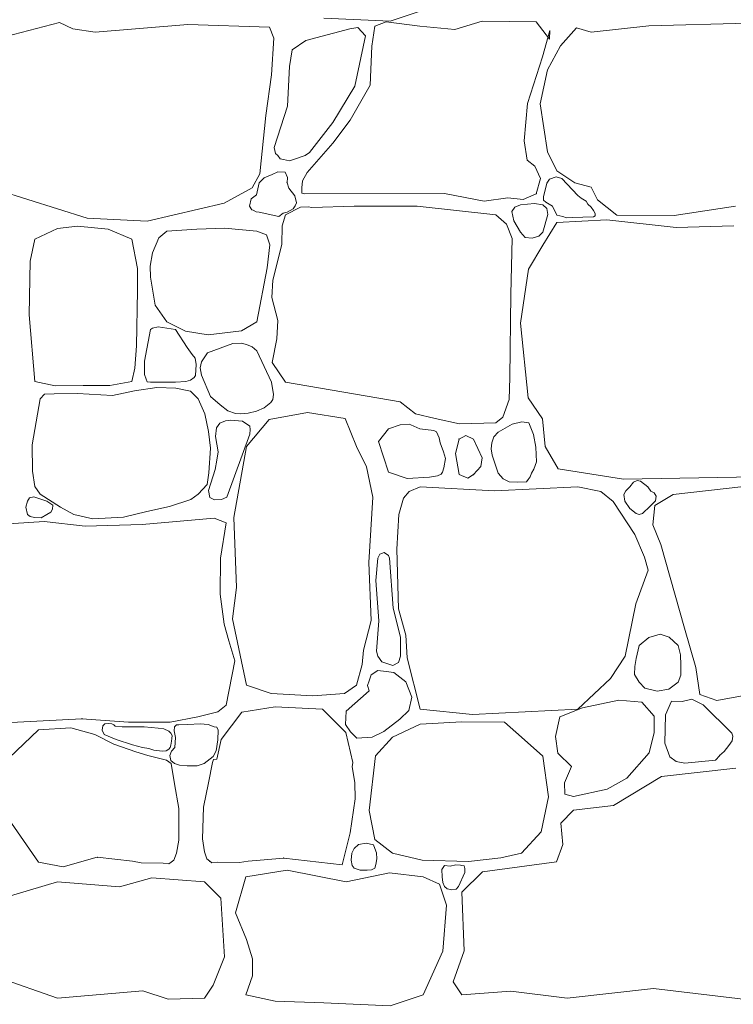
# Model space of a CAD drawing. Header units: millimetres. Extents: x 16408 to 141596, y -21057 to 26364.
# Tile 97 of 144: x 60348 to 60994, y -4456 to -3564. Entities that reach past the tile are written whole.
import ezdxf

# ---------------------------------------------------------------- set-up
doc = ezdxf.new("R2010")
doc.units = ezdxf.units.MM
doc.header["$MEASUREMENT"] = 0
doc.linetypes.add('Wipeout_Contour', pattern=[1000, 0, -1000])
doc.layers.add('_elementy3d', color=7, linetype='Continuous')
doc.layers.add('_elementy3d_Nr_pióra__101', color=7, linetype='Continuous', lineweight=5, true_color=0xb2b2b2)

# ---------------------------------------------------------------- blocks, each defined once
blk = doc.blocks.new('*X6')
at = {"layer": '_elementy3d_Nr_pióra__101', "color": 253, "linetype": 'Continuous', "lineweight": 5, "true_color": 0xb2b2b2}
for p, q in [((60713.33, -3555.68), (60683.36, -3565.58)), ((60683.36, -3565.58), (60623.42, -3563.11)), ((60766.58, -3565.58), (60741.81, -3573.26)), ((60815.62, -3566.33), (60766.58, -3565.58)), ((60300, -3588.7), (60383.91, -3566.82)), ((60383.91, -3566.82), (60396.05, -3572.52)), ((60396.05, -3572.52), (60416.07, -3575.49)), ((60416.07, -3575.49), (60500.03, -3568.8)), ((60500.03, -3568.8), (60574.09, -3571.03)), ((60574.09, -3571.03), (60578.05, -3580.94)), ((60646.7, -3572.52), (60607.05, -3583.25)), ((60654.13, -3571.53), (60646.7, -3572.52)), ((60661.17, -3578.95), (60654.13, -3571.53)), ((60669.49, -3570.29), (60666.76, -3588.37)), ((60679.89, -3566.33), (60669.49, -3570.29)), ((60710.11, -3570.29), (60679.89, -3566.33)), ((60741.81, -3573.26), (60710.11, -3570.29)), ((60827.75, -3581.93), (60815.62, -3566.33)), ((60821.32, -3598.03), (60828, -3574.01)), ((60828, -3574.01), (60827.75, -3581.93)), ((60852.03, -3571.78), (60837.66, -3588.12)), ((60865.4, -3575.49), (60852.03, -3571.78)), ((60917.66, -3569.8), (60865.4, -3575.49)), ((61007.32, -3567.57), (60917.66, -3569.8)), ((60578.05, -3580.94), (60575.82, -3614.38)), ((60607.05, -3583.25), (60594.69, -3591.59)), ((60651.41, -3624.53), (60661.17, -3578.95)), ((60594.69, -3591.59), (60592.21, -3606.7)), ((60666.76, -3588.37), (60665.28, -3623.54)), ((60837.66, -3588.12), (60825.77, -3609.67)), ((60807.69, -3640.14), (60821.32, -3598.03)), ((60592.21, -3606.7), (60590.23, -3642.61)), ((60825.77, -3609.67), (60819.09, -3640.63)), ((60575.82, -3614.38), (60570.87, -3651.03)), ((60631.35, -3657.47), (60651.41, -3624.53)), ((60665.28, -3623.54), (60647.2, -3655.24)), ((60590.23, -3642.61), (60578.24, -3680.02)), ((60804.72, -3674.07), (60807.69, -3640.14)), ((60819.09, -3640.63), (60826.02, -3683.98)), ((60570.87, -3651.03), (60565.22, -3704.04)), ((60610.29, -3684.47), (60631.35, -3657.47)), ((60647.2, -3655.24), (60631.35, -3676.05)), ((60578.24, -3680.02), (60579.53, -3685.34)), ((60631.35, -3676.05), (60608.31, -3702.8)), ((60807.45, -3691.41), (60804.72, -3674.07)), ((60579.53, -3685.34), (60581.56, -3687.44)), ((60581.56, -3687.44), (60583.81, -3690.44)), ((60596.67, -3690.66), (60606.44, -3687.27)), ((60606.44, -3687.27), (60610.29, -3684.47)), ((60826.02, -3683.98), (60834.44, -3701.31)), ((60583.81, -3690.44), (60586.63, -3690.98)), ((60586.63, -3690.98), (60592.15, -3692.02)), ((60592.15, -3692.02), (60596.67, -3690.66)), ((60814.38, -3696.85), (60807.45, -3691.41)), ((60819.58, -3708.25), (60814.38, -3696.85)), ((60565.22, -3704.04), (60558.48, -3716.42)), ((60569.34, -3707.58), (60564.67, -3711.96)), ((60576.44, -3704.42), (60569.34, -3707.58)), ((60581.65, -3702.18), (60576.44, -3704.42)), ((60588.25, -3702.3), (60581.65, -3702.18)), ((60590.34, -3707.2), (60588.25, -3702.3)), ((60589.98, -3711.96), (60590.34, -3707.2)), ((60608.31, -3702.8), (60603.85, -3710.33)), ((60833.63, -3706.61), (60827.59, -3708.75)), ((60838.86, -3708.21), (60833.63, -3706.61)), ((60834.44, -3701.31), (60850.54, -3711.96)), ((60408.93, -3744.12), (60319.98, -3716.16)), ((60558.48, -3716.42), (60532.97, -3730.54)), ((60564.67, -3711.96), (60562.19, -3722.8)), ((60591.69, -3716.89), (60589.98, -3711.96)), ((60596.92, -3723.85), (60591.69, -3716.89)), ((60603.31, -3716.62), (60603.24, -3721.48)), ((60603.85, -3710.33), (60603.31, -3716.62)), ((60815.62, -3721.87), (60819.58, -3708.25)), ((60825.37, -3712.48), (60822.25, -3724.82)), ((60827.59, -3708.75), (60825.37, -3712.48)), ((60853.41, -3723.55), (60838.86, -3708.21)), ((60850.54, -3711.96), (60865.4, -3715.93)), ((60865.4, -3715.93), (60871.1, -3727.57)), ((60562.19, -3722.8), (60557.48, -3726.62)), ((60598.45, -3730.06), (60596.92, -3723.85)), ((60603.24, -3721.48), (60605.83, -3721.87)), ((60605.83, -3721.87), (60732.65, -3721.62)), ((60732.65, -3721.62), (60768.56, -3728.56)), ((60768.56, -3728.56), (60789.86, -3725.59)), ((60789.86, -3725.59), (60803.98, -3727.07)), ((60803.98, -3727.07), (60815.62, -3721.87)), ((60822.25, -3724.82), (60822.4, -3727.86)), ((60856.49, -3725.83), (60853.41, -3723.55)), ((60860.83, -3728.58), (60856.49, -3725.83)), ((60532.97, -3730.54), (60463.17, -3746.79)), ((60557.48, -3726.62), (60556.05, -3733.26)), ((60556.05, -3733.26), (60558.02, -3736.43)), ((60602.12, -3734.07), (60588.5, -3740.94)), ((60595.51, -3735.5), (60597.25, -3732.91)), ((60597.25, -3732.91), (60598.45, -3730.06)), ((60608.99, -3733.68), (60602.12, -3734.07)), ((60612.27, -3734.25), (60608.99, -3733.68)), ((60650.66, -3733.26), (60612.27, -3734.25)), ((60707.88, -3733.02), (60650.66, -3733.26)), ((60779.21, -3740.94), (60707.88, -3733.02)), ((60796.37, -3734.07), (60793.6, -3738.05)), ((60801.5, -3732.03), (60796.37, -3734.07)), ((60814.1, -3730.71), (60801.5, -3732.03)), ((60821.57, -3732.03), (60814.1, -3730.71)), ((60825.16, -3735.41), (60821.57, -3732.03)), ((60822.4, -3727.86), (60824.32, -3729.58)), ((60824.32, -3729.58), (60830.4, -3733.27)), ((60830.4, -3733.27), (60834.3, -3741.28)), ((60862.34, -3731.34), (60860.83, -3728.58)), ((60865.44, -3733.98), (60862.34, -3731.34)), ((60867.66, -3737.17), (60865.44, -3733.98)), ((60871.1, -3727.57), (60888.68, -3741.19)), ((60940.7, -3741.68), (60996.18, -3733.02)), ((60558.02, -3736.43), (60559.33, -3736.85)), ((60559.33, -3736.85), (60562, -3738.2)), ((60562, -3738.2), (60564.67, -3738.46)), ((60564.67, -3738.46), (60582.46, -3742.41)), ((60582.46, -3742.41), (60586.44, -3739.52)), ((60588.5, -3740.94), (60585.63, -3750.89)), ((60586.44, -3739.52), (60589.98, -3738.46)), ((60589.98, -3738.46), (60595.51, -3735.5)), ((60788.75, -3749.38), (60779.21, -3740.94)), ((60793.6, -3738.05), (60795.36, -3746.51)), ((60821.57, -3756.79), (60826.08, -3740.81)), ((60826.08, -3740.81), (60825.16, -3735.41)), ((60834.3, -3741.28), (60839.87, -3742.45)), ((60839.87, -3742.45), (60843.23, -3743.79)), ((60843.23, -3743.79), (60848.13, -3743.5)), ((60848.13, -3743.5), (60867.54, -3742.95)), ((60867.54, -3742.95), (60868.96, -3741.78)), ((60868.92, -3739.85), (60867.66, -3737.17)), ((60868.96, -3741.78), (60868.92, -3739.85)), ((60888.68, -3741.19), (60940.7, -3741.68)), ((60400.24, -3751.34), (60382, -3753.44)), ((60428.02, -3754.07), (60400.24, -3751.34)), ((60463.17, -3746.79), (60408.93, -3744.12)), ((60585.63, -3750.89), (60585.35, -3768.02)), ((60793.84, -3762.37), (60788.75, -3749.38)), ((60795.36, -3746.51), (60801.5, -3756.79)), ((60834.44, -3747.88), (60821.57, -3768.45)), ((60879.52, -3745.4), (60834.44, -3747.88)), ((60942.43, -3752.58), (60879.52, -3745.4)), ((60994.69, -3750.85), (60942.43, -3752.58)), ((60382, -3753.44), (60361.66, -3762.98)), ((60449.4, -3762.98), (60428.02, -3754.07)), ((60481.17, -3755.85), (60473.72, -3761.72)), ((60508.11, -3754.07), (60481.17, -3755.85)), ((60533.37, -3753.23), (60508.11, -3754.07)), ((60562.61, -3755.85), (60533.37, -3753.23)), ((60571.32, -3759.1), (60562.61, -3755.85)), ((60574.46, -3768.32), (60571.32, -3759.1)), ((60801.5, -3756.79), (60805.55, -3761.44)), ((60805.55, -3761.44), (60812.04, -3762.11)), ((60812.04, -3762.11), (60818.08, -3760.18)), ((60818.08, -3760.18), (60821.57, -3756.79)), ((60361.66, -3762.98), (60357.36, -3783.11)), ((60454.65, -3789.71), (60449.4, -3762.98)), ((60473.72, -3761.72), (60468.17, -3775.35)), ((60572.05, -3788.87), (60574.46, -3768.32)), ((60585.35, -3768.02), (60577.16, -3800.14)), ((60792.52, -3812.85), (60793.84, -3762.37)), ((60821.57, -3768.45), (60808.68, -3790.23)), ((60468.17, -3775.35), (60466.07, -3787.4)), ((60357.36, -3783.11), (60356.42, -3831.64)), ((60466.07, -3787.4), (60466.28, -3797.57)), ((60454.44, -3809.52), (60454.65, -3789.71)), ((60562.61, -3837.84), (60572.05, -3788.87)), ((60808.68, -3790.23), (60801.5, -3839.02)), ((60466.28, -3797.57), (60470.37, -3822.73)), ((60577.16, -3800.14), (60576.12, -3815.77)), ((60453.7, -3859.74), (60454.44, -3809.52)), ((60791.77, -3888.18), (60792.52, -3812.85)), ((60470.37, -3822.73), (60481.17, -3837.84)), ((60576.12, -3815.77), (60581.56, -3836.79)), ((60356.42, -3831.64), (60361.66, -3891.81)), ((60481.17, -3837.84), (60498.04, -3846.42)), ((60548.57, -3846.11), (60562.61, -3837.84)), ((60581.56, -3836.79), (60580.73, -3853.15)), ((60801.5, -3839.02), (60808.44, -3906.64)), ((60466.28, -3844.97), (60460.96, -3873.36)), ((60468.16, -3843.72), (60466.28, -3844.97)), ((60473.28, -3842.29), (60468.16, -3843.72)), ((60488.91, -3844.97), (60473.28, -3842.29)), ((60499.53, -3861.04), (60488.91, -3844.97)), ((60498.04, -3846.42), (60518.49, -3849.67)), ((60518.49, -3849.67), (60548.57, -3846.11)), ((60452.23, -3879.76), (60453.7, -3859.74)), ((60540.94, -3857.6), (60517.91, -3866.02)), ((60548.52, -3857.27), (60540.94, -3857.6)), ((60553.31, -3858.44), (60548.52, -3857.27)), ((60558.36, -3860.65), (60553.31, -3858.44)), ((60580.73, -3853.15), (60576.36, -3874.69)), ((60504.13, -3867.46), (60499.53, -3861.04)), ((60506.87, -3870.63), (60504.13, -3867.46)), ((60517.91, -3866.02), (60512.58, -3874.1)), ((60562.49, -3864.04), (60558.36, -3860.65)), ((60575.99, -3892.64), (60562.49, -3864.04)), ((60460.96, -3873.36), (60460.82, -3885.51)), ((60507.78, -3876.62), (60506.87, -3870.63)), ((60507, -3886.42), (60507.78, -3876.62)), ((60512.58, -3874.1), (60511.38, -3879.54)), ((60576.36, -3874.69), (60588.5, -3892.52)), ((60449.4, -3891.81), (60452.23, -3879.76)), ((60460.82, -3885.51), (60462.34, -3889.72)), ((60505.78, -3888.42), (60507, -3886.42)), ((60511.38, -3879.54), (60512.34, -3886.21)), ((60512.34, -3886.21), (60520.63, -3905.4)), ((60361.66, -3891.81), (60379.9, -3895.9)), ((60429.49, -3895.48), (60449.4, -3891.81)), ((60462.34, -3889.72), (60463.34, -3892.11)), ((60463.34, -3892.11), (60466.28, -3892.64)), ((60466.28, -3892.64), (60488.91, -3892.64)), ((60488.91, -3892.64), (60498.23, -3891.85)), ((60498.23, -3891.85), (60502.57, -3890.76)), ((60502.57, -3890.76), (60505.78, -3888.42)), ((60577.75, -3903.54), (60575.99, -3892.64)), ((60588.5, -3892.52), (60692.51, -3910.22)), ((60791.3, -3908.34), (60791.77, -3888.18)), ((60370.15, -3903.34), (60366.38, -3907.54)), ((60379.17, -3903.03), (60370.15, -3903.34)), ((60400.03, -3902.72), (60379.17, -3903.03)), ((60379.9, -3895.9), (60405.38, -3895.59)), ((60431.79, -3904.71), (60400.03, -3902.72)), ((60405.38, -3895.59), (60429.49, -3895.48)), ((60451.81, -3900.3), (60431.79, -3904.71)), ((60472.15, -3897.47), (60451.81, -3900.3)), ((60489.24, -3897.79), (60472.15, -3897.47)), ((60502.45, -3900.72), (60489.24, -3897.79)), ((60509.58, -3907.54), (60502.45, -3900.72)), ((60577.11, -3908.23), (60577.75, -3903.54)), ((60366.38, -3907.54), (60359.15, -3949.36)), ((60515.45, -3921.17), (60509.58, -3907.54)), ((60520.63, -3905.4), (60529.45, -3913.02)), ((60529.45, -3913.02), (60536.38, -3918.42)), ((60569.37, -3915.76), (60575.37, -3910.85)), ((60575.37, -3910.85), (60577.11, -3908.23)), ((60692.51, -3910.22), (60706.26, -3921.14)), ((60785.27, -3924.06), (60791.3, -3908.34)), ((60808.44, -3906.64), (60821.32, -3925.71)), ((60518.8, -3937.2), (60515.45, -3921.17)), ((60536.38, -3918.42), (60543.19, -3920.94)), ((60543.19, -3920.94), (60547.38, -3921.25)), ((60547.38, -3921.25), (60554.63, -3920.69)), ((60554.63, -3920.69), (60562.23, -3918.88)), ((60562.23, -3918.88), (60569.37, -3915.76)), ((60608.56, -3920.01), (60573.88, -3926.45)), ((60642.74, -3925.46), (60608.56, -3920.01)), ((60706.26, -3921.14), (60724.06, -3925.29)), ((60529, -3929.58), (60525.92, -3933.9)), ((60534.31, -3927.44), (60529, -3929.58)), ((60539.05, -3926.82), (60534.31, -3927.44)), ((60549.63, -3927.96), (60539.05, -3926.82)), ((60556.4, -3932.44), (60549.63, -3927.96)), ((60573.88, -3926.45), (60553.33, -3950.73)), ((60652.89, -3950.73), (60642.74, -3925.46)), ((60692.45, -3931), (60681.87, -3934.63)), ((60700.45, -3930.42), (60692.45, -3931)), ((60702.17, -3931.2), (60700.45, -3930.42)), ((60724.06, -3925.29), (60746.09, -3930.28)), ((60746.09, -3930.28), (60779.21, -3929.18)), ((60779.21, -3929.18), (60785.27, -3924.06)), ((60793.94, -3930.38), (60781.19, -3937.85)), ((60802.65, -3928.42), (60793.94, -3930.38)), ((60808.88, -3929.28), (60802.65, -3928.42)), ((60811.41, -3935.37), (60808.88, -3929.28)), ((60821.32, -3925.71), (60823.79, -3950.73)), ((60520.69, -3952.4), (60518.8, -3937.2)), ((60525.92, -3933.9), (60525.24, -3941.56)), ((60535.49, -3996.55), (60556.26, -3939.5)), ((60556.26, -3939.5), (60556.66, -3935.26)), ((60556.66, -3935.26), (60556.4, -3932.44)), ((60681.87, -3934.63), (60672.71, -3946.27)), ((60710.11, -3934.63), (60702.17, -3931.2)), ((60723.04, -3936.13), (60710.11, -3934.63)), ((60725.46, -3937.35), (60723.04, -3936.13)), ((60727.83, -3942.83), (60725.46, -3937.35)), ((60781.19, -3937.85), (60777.14, -3942.11)), ((60813.19, -3940), (60811.41, -3935.37)), ((60525.24, -3941.56), (60527.53, -3955.58)), ((60672.71, -3946.27), (60681.87, -3974.01)), ((60728.68, -3947.51), (60727.83, -3942.83)), ((60731.8, -3955.61), (60728.68, -3947.51)), ((60745.77, -3944.04), (60742.55, -3957.17)), ((60751.86, -3940.8), (60745.77, -3944.04)), ((60758.9, -3944.04), (60751.86, -3940.8)), ((60766.83, -3960.88), (60758.9, -3944.04)), ((60775.56, -3947.47), (60774.79, -3952.74)), ((60777.14, -3942.11), (60775.56, -3947.47)), ((60815.29, -3951.3), (60813.19, -3940)), ((60359.15, -3949.36), (60359.46, -3973.16)), ((60519.11, -3974.52), (60520.69, -3952.4)), ((60527.53, -3955.58), (60526.39, -3963.03)), ((60553.33, -3950.73), (60541.69, -4015.12)), ((60662.06, -3969.3), (60652.89, -3950.73)), ((60733.39, -3961.62), (60731.8, -3955.61)), ((60742.55, -3957.17), (60745.77, -3976.24)), ((60774.79, -3952.74), (60775.74, -3958.65)), ((60815.87, -3964.61), (60815.29, -3951.3)), ((60823.79, -3950.73), (60835.43, -3971.04)), ((60526.39, -3963.03), (60524.82, -3971.58)), ((60732.09, -3970.02), (60733.39, -3961.62)), ((60765.59, -3968.81), (60766.83, -3960.88)), ((60775.74, -3958.65), (60781.19, -3975)), ((60813.62, -3971.17), (60815.87, -3964.61)), ((60359.46, -3973.16), (60361.45, -3987.1)), ((60517.54, -3985.01), (60519.11, -3974.52)), ((60524.82, -3971.58), (60518.69, -3990.43)), ((60667.75, -3996.55), (60662.06, -3969.3)), ((60681.87, -3974.01), (60698.71, -3979.7)), ((60729.65, -3975.86), (60730.66, -3974.01)), ((60730.66, -3974.01), (60732.09, -3970.02)), ((60758.9, -3976.24), (60765.59, -3968.81)), ((60781.19, -3975), (60785.8, -3979.98)), ((60810.17, -3978.3), (60811.41, -3975)), ((60811.41, -3975), (60813.62, -3971.17)), ((60835.43, -3971.04), (60894.63, -3980.2)), ((60698.71, -3979.7), (60719.02, -3978.47)), ((60719.02, -3978.47), (60726.15, -3977.2)), ((60726.15, -3977.2), (60729.65, -3975.86)), ((60745.77, -3976.24), (60753.62, -3979.51)), ((60753.62, -3979.51), (60758.9, -3976.24)), ((60785.8, -3979.98), (60791.07, -3982.8)), ((60791.07, -3982.8), (60798.49, -3982.9)), ((60798.49, -3982.9), (60806.72, -3982.71)), ((60806.72, -3982.71), (60808.4, -3980.7)), ((60808.4, -3980.7), (60810.17, -3978.3)), ((60894.63, -3980.2), (61020.7, -3978.22)), ((60903.9, -3982.89), (60900.57, -3987.13)), ((60907.05, -3981.54), (60903.9, -3982.89)), ((60910.23, -3982.18), (60907.05, -3981.54)), ((60916.67, -3987.13), (60910.23, -3982.18)), ((60361.45, -3987.1), (60366.38, -3994.02)), ((60509.58, -3994.02), (60517.54, -3985.01)), ((60518.69, -3990.43), (60520.08, -3996.8)), ((60700.7, -3991.59), (60695.49, -3997.54)), ((60710.6, -3987.13), (60700.7, -3991.59)), ((60777.97, -3990.85), (60710.6, -3987.13)), ((60853.41, -3987.13), (60777.97, -3990.85)), ((60874.07, -3991.59), (60853.41, -3987.13)), ((60885.46, -4000.51), (60874.07, -3991.59)), ((60896.97, -3990.8), (60894.88, -3994.07)), ((60900.57, -3987.13), (60896.97, -3990.8)), ((60919.43, -3991.05), (60916.67, -3987.13)), ((60922.37, -3992.58), (60919.43, -3991.05)), ((60924.27, -3995.76), (60922.37, -3992.58)), ((61000.88, -3987.13), (60939.71, -3994.32)), ((60354.87, -4000.14), (60353.23, -4005.66)), ((60356.56, -3997.1), (60354.87, -4000.14)), ((60360.63, -3996.43), (60356.56, -3997.1)), ((60372.28, -4000.14), (60360.63, -3996.43)), ((60366.38, -3994.02), (60384.72, -4005.55)), ((60377.92, -4003.77), (60372.28, -4000.14)), ((60483.47, -4005.03), (60502.97, -3998.74)), ((60502.97, -3998.74), (60509.58, -3994.02)), ((60520.08, -3996.8), (60524.35, -3999.1)), ((60524.35, -3999.1), (60530.5, -3998.78)), ((60530.5, -3998.78), (60535.49, -3996.55)), ((60664.04, -4055.74), (60667.75, -3996.55)), ((60695.49, -3997.54), (60691.28, -4012.4)), ((60905.03, -4030.48), (60885.46, -4000.51)), ((60894.88, -3994.07), (60895.99, -4000.31)), ((60895.99, -4000.31), (60900.57, -4006.95)), ((60916.67, -4006.95), (60923.73, -4000.06)), ((60939.71, -3994.32), (60923.11, -4004.22)), ((60923.73, -4000.06), (60924.27, -3995.76)), ((60353.23, -4005.66), (60354.87, -4012.26)), ((60372.28, -4012.26), (60375.98, -4010.15)), ((60375.98, -4010.15), (60377.62, -4007.42)), ((60377.62, -4007.42), (60377.92, -4003.77)), ((60384.72, -4005.55), (60396.99, -4012.26)), ((60441.96, -4014.67), (60462.93, -4009.54)), ((60462.93, -4009.54), (60483.47, -4005.03)), ((60900.57, -4006.95), (60906.15, -4011.36)), ((60911.94, -4011.31), (60913.98, -4009.2)), ((60913.98, -4009.2), (60916.67, -4006.95)), ((60923.11, -4004.22), (60921.38, -4021.81)), ((60369.88, -4018.79), (60325.08, -4021.54)), ((60354.87, -4012.26), (60357.29, -4014.03)), ((60357.29, -4014.03), (60361.3, -4014.94)), ((60361.3, -4014.94), (60367.24, -4015.24)), ((60367.24, -4015.24), (60372.28, -4012.26)), ((60407.23, -4022.96), (60369.88, -4018.79)), ((60396.99, -4012.26), (60414.08, -4016.24)), ((60414.08, -4016.24), (60441.96, -4014.67)), ((60523.95, -4015.63), (60458.75, -4021.29)), ((60534.87, -4019.71), (60523.95, -4015.63)), ((60529.79, -4051.81), (60534.87, -4019.71)), ((60541.69, -4015.12), (60544.16, -4078.28)), ((60691.28, -4012.4), (60689.55, -4043.61)), ((60906.15, -4011.36), (60909, -4012.2)), ((60909, -4012.2), (60911.94, -4011.31)), ((60458.75, -4021.29), (60407.23, -4022.96)), ((60921.38, -4021.81), (60928.41, -4039.38)), ((60913.7, -4050.79), (60905.03, -4030.48)), ((60678.04, -4046.86), (60674.1, -4048.29)), ((60681.82, -4049.37), (60678.04, -4046.86)), ((60689.55, -4043.61), (60690.79, -4097.85)), ((60928.41, -4039.38), (60949.86, -4115.18)), ((60529.29, -4084.32), (60529.79, -4051.81)), ((60666.02, -4108.25), (60664.04, -4055.74)), ((60672.24, -4051.81), (60670.39, -4071.94)), ((60674.1, -4048.29), (60672.24, -4051.81)), ((60682.86, -4051.81), (60681.82, -4049.37)), ((60686.04, -4097.2), (60682.86, -4051.81)), ((60917.17, -4062.68), (60913.7, -4050.79)), ((60905.77, -4093.14), (60917.17, -4062.68)), ((60670.39, -4071.94), (60673.13, -4108.46)), ((60544.16, -4078.28), (60540.7, -4106.76)), ((60533.12, -4111.5), (60529.29, -4084.32)), ((60692.84, -4123.26), (60686.04, -4097.2)), ((60690.79, -4097.85), (60697.48, -4121.62)), ((60896.36, -4140.7), (60905.77, -4093.14)), ((60540.7, -4106.76), (60553.33, -4166.7)), ((60659.33, -4135.25), (60666.02, -4108.25)), ((60673.13, -4108.46), (60670.96, -4136.06)), ((60537.29, -4126.68), (60533.12, -4111.5)), ((60949.86, -4115.18), (60960.26, -4150.85)), ((60542.63, -4144.69), (60537.29, -4126.68)), ((60692.67, -4140.7), (60692.84, -4123.26)), ((60697.48, -4121.62), (60698.71, -4142.18)), ((60917.64, -4123.69), (60908.87, -4130.85)), ((60927.86, -4120.76), (60917.64, -4123.69)), ((60936.11, -4123.25), (60927.86, -4120.76)), ((60944.09, -4130.85), (60936.11, -4123.25)), ((60658.09, -4148.13), (60659.33, -4135.25)), ((60670.96, -4136.06), (60672.24, -4140.7)), ((60908.87, -4130.85), (60906.08, -4142.54)), ((60946.41, -4139.45), (60944.09, -4130.85)), ((60534.87, -4185.04), (60542.63, -4144.69)), ((60672.24, -4140.7), (60675.93, -4145.83)), ((60690.96, -4146.29), (60692.67, -4140.7)), ((60698.71, -4142.18), (60710.6, -4188.5)), ((60882.99, -4160.76), (60896.36, -4140.7)), ((60906.08, -4142.54), (60904.9, -4149.79)), ((60946.67, -4148.83), (60946.41, -4139.45)), ((60652.89, -4166.7), (60658.09, -4148.13)), ((60672.24, -4153.42), (60666.19, -4157.36)), ((60679.64, -4154.32), (60672.24, -4153.42)), ((60675.93, -4145.83), (60685.87, -4148.92)), ((60685.87, -4148.92), (60690.96, -4146.29)), ((60904.9, -4149.79), (60904.81, -4157.25)), ((60946.71, -4157.82), (60946.67, -4148.83)), ((60960.26, -4150.85), (60963.73, -4175.37)), ((60664.36, -4162.77), (60662.98, -4166.98)), ((60666.19, -4157.36), (60664.36, -4162.77)), ((60686.64, -4155.43), (60679.64, -4154.32)), ((60697.65, -4163.73), (60686.64, -4155.43)), ((60853.41, -4188.5), (60882.99, -4160.76)), ((60904.81, -4157.25), (60908.87, -4163.98)), ((60944.09, -4163.98), (60946.71, -4157.82)), ((60553.33, -4166.7), (60575.62, -4174.38)), ((60642, -4174.38), (60652.89, -4166.7)), ((60662.98, -4166.98), (60664.36, -4171.93)), ((60703.05, -4177.72), (60697.65, -4163.73)), ((60908.87, -4163.98), (60914.11, -4169.61)), ((60914.11, -4169.61), (60925.24, -4172.35)), ((60925.24, -4172.35), (60935.89, -4170.3)), ((60935.89, -4170.3), (60944.09, -4163.98)), ((60979.33, -4180.57), (61035.81, -4170.17)), ((60575.62, -4174.38), (60613.26, -4176.61)), ((60613.26, -4176.61), (60642, -4174.38)), ((60664.36, -4171.93), (60643.61, -4190.35)), ((60700.2, -4189.81), (60703.05, -4177.72)), ((60890.42, -4180.32), (60857.48, -4187.26)), ((60911.47, -4182.06), (60890.42, -4180.32)), ((60956.58, -4179.43), (60947.93, -4181.65)), ((60966.95, -4184.53), (60956.58, -4179.43)), ((60963.73, -4175.37), (60979.33, -4180.57)), ((60527.29, -4191.04), (60534.87, -4185.04)), ((60549.12, -4191.22), (60579.09, -4186.52)), ((60579.09, -4186.52), (60622.18, -4188.5)), ((60622.18, -4188.5), (60643.16, -4209.53)), ((60710.6, -4188.5), (60757.91, -4193.45)), ((60757.91, -4193.45), (60853.41, -4188.5)), ((60857.48, -4187.26), (60836.92, -4195.43)), ((60922.62, -4194.94), (60911.47, -4182.06)), ((60938.24, -4181.3), (60932.66, -4193.7)), ((60947.93, -4181.65), (60938.24, -4181.3)), ((60992.71, -4210.29), (60966.95, -4184.53)), ((60315.51, -4201.71), (60404.23, -4197.21)), ((60404.23, -4197.21), (60446.38, -4200.38)), ((60484.1, -4200.38), (60509.11, -4195.38)), ((60509.11, -4195.38), (60527.29, -4191.04)), ((60530.2, -4215.92), (60549.12, -4191.22)), ((60643.61, -4190.35), (60643, -4202.55)), ((60677.56, -4208.88), (60692.23, -4197.6)), ((60692.23, -4197.6), (60700.2, -4189.81)), ((60836.92, -4195.43), (60833.19, -4213.37)), ((60922.37, -4209.8), (60922.62, -4194.94)), ((60932.66, -4193.7), (60932.28, -4219.21)), ((60364.91, -4207.19), (60331.63, -4238.88)), ((60394.07, -4205.59), (60364.91, -4207.19)), ((60415.86, -4211.47), (60394.07, -4205.59)), ((60423.24, -4203.75), (60422.59, -4207.68)), ((60424.98, -4201.72), (60423.24, -4203.75)), ((60428.59, -4201.39), (60424.98, -4201.72)), ((60431.17, -4201.89), (60428.59, -4201.39)), ((60433.12, -4202.8), (60431.17, -4201.89)), ((60434.18, -4203.98), (60433.12, -4202.8)), ((60440.64, -4204.51), (60434.18, -4203.98)), ((60460.53, -4204.44), (60440.64, -4204.51)), ((60446.38, -4200.38), (60484.1, -4200.38)), ((60473.3, -4205.61), (60460.53, -4204.44)), ((60478.35, -4206.43), (60473.3, -4205.61)), ((60482.91, -4208.61), (60478.35, -4206.43)), ((60487.99, -4204.44), (60487.75, -4208.2)), ((60489.83, -4202.65), (60487.99, -4204.44)), ((60492.06, -4202.86), (60489.83, -4202.65)), ((60500.03, -4202.31), (60492.06, -4202.86)), ((60511.19, -4201.78), (60500.03, -4202.31)), ((60518.5, -4202.49), (60511.19, -4201.78)), ((60523.97, -4204.44), (60518.5, -4202.49)), ((60526.39, -4204.76), (60523.97, -4204.44)), ((60527.6, -4207.44), (60526.39, -4204.76)), ((60643, -4202.55), (60647.31, -4209.15)), ((60710.6, -4202.12), (60685.34, -4213.76)), ((60748.25, -4200.14), (60710.6, -4202.12)), ((60786.89, -4200.39), (60748.25, -4200.14)), ((60802.24, -4213.76), (60786.89, -4200.39)), ((60433, -4220.3), (60415.86, -4211.47)), ((60422.59, -4207.68), (60424.28, -4211.47)), ((60424.28, -4211.47), (60435.04, -4215.96)), ((60435.04, -4215.96), (60450.07, -4220.81)), ((60484.75, -4210.27), (60482.91, -4208.61)), ((60485.87, -4212.49), (60484.75, -4210.27)), ((60485.36, -4217.65), (60485.61, -4215.03)), ((60485.61, -4215.03), (60485.87, -4212.49)), ((60487.75, -4208.2), (60488.91, -4214.28)), ((60488.91, -4214.28), (60488.28, -4223.25)), ((60526.43, -4233.78), (60530.2, -4215.92)), ((60527.2, -4216.43), (60527.6, -4207.44)), ((60643.16, -4209.53), (60649.57, -4236.92)), ((60647.31, -4209.15), (60653.27, -4214.84)), ((60653.27, -4214.84), (60667.01, -4213.76)), ((60667.01, -4213.76), (60677.56, -4208.88)), ((60685.34, -4213.76), (60670.23, -4230.85)), ((60821.56, -4231.1), (60802.24, -4213.76)), ((60833.19, -4213.37), (60835.19, -4228.37)), ((60918.06, -4228.2), (60922.37, -4209.8)), ((60993.68, -4212.9), (60992.71, -4210.29)), ((60993.07, -4217.14), (60993.68, -4212.9)), ((60453, -4227.13), (60433, -4220.3)), ((60450.07, -4220.81), (60459.14, -4223.25)), ((60459.14, -4223.25), (60464.84, -4224.24)), ((60464.84, -4224.24), (60469.42, -4225.75)), ((60480.34, -4226.14), (60482.91, -4224.88)), ((60482.91, -4224.88), (60484.18, -4223.3)), ((60484.18, -4223.3), (60484.69, -4221.03)), ((60484.69, -4221.03), (60485.36, -4217.65)), ((60488.28, -4223.25), (60485.38, -4226.67)), ((60525.63, -4226.38), (60527.2, -4216.43)), ((60932.28, -4219.21), (60936.8, -4231.72)), ((60986.04, -4226.87), (60990.18, -4221.33)), ((60990.18, -4221.33), (60993.07, -4217.14)), ((60463.98, -4230.49), (60453, -4227.13)), ((60475.86, -4233.63), (60463.98, -4230.49)), ((60469.42, -4225.75), (60476.91, -4226.42)), ((60480.93, -4234.62), (60475.86, -4233.63)), ((60476.91, -4226.42), (60480.34, -4226.14)), ((60485.38, -4226.67), (60483.81, -4230.64)), ((60483.81, -4230.64), (60484.62, -4234.9)), ((60514.79, -4237.87), (60523.18, -4231.35)), ((60522.36, -4236.92), (60523.44, -4234.08)), ((60523.18, -4231.35), (60525.63, -4226.38)), ((60523.44, -4234.08), (60526.43, -4233.78)), ((60670.23, -4230.85), (60664.29, -4280.14)), ((60826.76, -4268), (60821.56, -4231.1)), ((60835.19, -4228.37), (60847.57, -4240.51)), ((60897.6, -4250.91), (60918.06, -4228.2)), ((60936.8, -4231.72), (60942.52, -4235.91)), ((60978.14, -4234.64), (60981.91, -4230.42)), ((60981.81, -4230.6), (60986.04, -4226.87)), ((60484.91, -4237.87), (60480.93, -4234.62)), ((60484.62, -4234.9), (60487.99, -4237.87)), ((60487.99, -4256.29), (60484.91, -4237.87)), ((60487.99, -4237.87), (60492.43, -4239.16)), ((60492.43, -4239.16), (60499.45, -4239.87)), ((60499.45, -4239.87), (60508.69, -4239.74)), ((60508.69, -4239.74), (60514.79, -4237.87)), ((60518.78, -4255.25), (60522.36, -4236.92)), ((60649.57, -4236.92), (60649.06, -4240.69)), ((60649.06, -4240.69), (60651.47, -4254.8)), ((60847.57, -4240.51), (60841.38, -4255.12)), ((60996.42, -4242), (60929.06, -4249.43)), ((60942.52, -4235.91), (60950.36, -4237.29)), ((60950.36, -4237.29), (60978.14, -4234.64)), ((60879.77, -4261.07), (60897.6, -4250.91)), ((60929.06, -4249.43), (60885.71, -4275.68)), ((60491.98, -4278.39), (60487.99, -4256.29)), ((60514.18, -4277.23), (60518.78, -4255.25)), ((60651.47, -4254.8), (60651.65, -4269.62)), ((60841.38, -4255.12), (60841.62, -4265.53)), ((60651.65, -4269.62), (60647.07, -4300.53)), ((60820.08, -4299.46), (60826.76, -4268)), ((60841.62, -4265.53), (60849.55, -4267.75)), ((60849.55, -4267.75), (60879.77, -4261.07)), ((60491.98, -4307.24), (60491.98, -4278.39)), ((60513.4, -4306.07), (60514.18, -4277.23)), ((60885.71, -4275.68), (60849.55, -4279.89)), ((60664.29, -4280.14), (60669.49, -4306.64)), ((60849.55, -4279.89), (60837.91, -4291.78)), ((60337.52, -4287.94), (60364.91, -4327.19)), ((60837.91, -4291.78), (60839.64, -4311.1)), ((60647.07, -4300.53), (60639.88, -4329.49)), ((60802.24, -4318.78), (60820.08, -4299.46)), ((60489.9, -4318.9), (60491.98, -4307.24)), ((60515.16, -4317.78), (60513.4, -4306.07)), ((60654.83, -4311.21), (60650.91, -4314.81)), ((60661.49, -4309.73), (60654.83, -4311.21)), ((60668.15, -4311.28), (60661.49, -4309.73)), ((60669.49, -4314.81), (60668.15, -4311.28)), ((60669.49, -4306.64), (60685.34, -4318.78)), ((60839.64, -4311.1), (60833.95, -4326.7)), ((60387.13, -4331.41), (60418.01, -4322.59)), ((60418.01, -4322.59), (60449.95, -4326.12)), ((60487.45, -4325.19), (60489.9, -4318.9)), ((60517.43, -4324.14), (60515.16, -4317.78)), ((60648.59, -4318.93), (60648.14, -4325.27)), ((60650.91, -4314.81), (60648.59, -4318.93)), ((60671.01, -4318.64), (60669.49, -4314.81)), ((60671.24, -4323.95), (60671.01, -4318.64)), ((60685.34, -4318.78), (60712.34, -4325.22)), ((60754.19, -4326.45), (60783.67, -4322.99)), ((60783.67, -4322.99), (60802.24, -4318.78)), ((60364.91, -4327.19), (60387.13, -4331.41)), ((60449.95, -4326.12), (60457.93, -4327.58)), ((60457.93, -4327.58), (60477.79, -4327.93)), ((60477.79, -4327.93), (60482.91, -4328.51)), ((60482.91, -4328.51), (60484.91, -4327.19)), ((60484.91, -4327.19), (60487.45, -4325.19)), ((60519.92, -4326.21), (60517.43, -4324.14)), ((60521.88, -4327.58), (60519.92, -4326.21)), ((60527.02, -4327.14), (60521.88, -4327.58)), ((60546.88, -4327.33), (60527.02, -4327.14)), ((60554.9, -4326.1), (60546.88, -4327.33)), ((60586.92, -4323.43), (60554.9, -4326.1)), ((60639.88, -4329.49), (60586.92, -4323.43)), ((60648.14, -4325.27), (60649.01, -4330.19)), ((60649.01, -4330.19), (60650.91, -4332.4)), ((60669.49, -4332.4), (60670.47, -4329.06)), ((60670.47, -4329.06), (60671.24, -4323.95)), ((60712.34, -4325.22), (60754.19, -4326.45)), ((60732.45, -4330.19), (60730.14, -4333.63)), ((60737.79, -4330.61), (60732.45, -4330.19)), ((60742.88, -4329.55), (60737.79, -4330.61)), ((60746.99, -4329.68), (60742.88, -4329.55)), ((60748.28, -4330.19), (60746.99, -4329.68)), ((60750.31, -4330.48), (60748.28, -4330.19)), ((60750.92, -4332.92), (60750.31, -4330.48)), ((60833.95, -4326.7), (60767.07, -4335.87)), ((60543.42, -4373.02), (60552.58, -4340.32)), ((60552.58, -4340.32), (60589.98, -4334.38)), ((60589.98, -4334.38), (60643.48, -4344.78)), ((60643.48, -4344.78), (60682.86, -4336.61)), ((60650.91, -4332.4), (60656.22, -4334.21)), ((60656.22, -4334.21), (60662.52, -4334.28)), ((60662.52, -4334.28), (60666.57, -4333.89)), ((60666.57, -4333.89), (60669.49, -4332.4)), ((60682.86, -4336.61), (60713.33, -4340.32)), ((60713.33, -4340.32), (60727.94, -4347.01)), ((60730.14, -4333.63), (60730.43, -4340.26)), ((60730.43, -4340.26), (60730.94, -4345.53)), ((60745.19, -4349.23), (60751.05, -4336.33)), ((60767.07, -4335.87), (60748.25, -4354.19)), ((60751.05, -4336.33), (60750.92, -4332.92)), ((60382.14, -4344.78), (60326.65, -4361.38)), ((60438.16, -4349.49), (60382.14, -4344.78)), ((60467.63, -4341.32), (60438.16, -4349.49)), ((60515.2, -4344.78), (60467.63, -4341.32)), ((60530.04, -4359.64), (60515.2, -4344.78)), ((60727.94, -4347.01), (60734.38, -4366.08)), ((60730.94, -4345.53), (60732.45, -4349.23)), ((60732.45, -4349.23), (60735.12, -4351.13)), ((60743, -4351.45), (60745.19, -4349.23)), ((60735.12, -4351.13), (60739.24, -4352)), ((60739.24, -4352), (60743, -4351.45)), ((60748.25, -4354.19), (60750.48, -4407.2)), ((60533.26, -4412.89), (60530.04, -4359.64)), ((60734.38, -4366.08), (60731.16, -4407.69)), ((60553.33, -4397.04), (60543.42, -4373.02)), ((60558.53, -4414.63), (60553.33, -4397.04)), ((60731.16, -4407.69), (60713.33, -4447.07)), ((60750.48, -4407.2), (60740.57, -4435.43)), ((60523.11, -4438.41), (60533.26, -4412.89)), ((60558.78, -4429.98), (60558.53, -4414.63)), ((60318.64, -4428.15), (60382.14, -4450.29)), ((60552.58, -4447.07), (60558.78, -4429.98)), ((60515.2, -4450.29), (60523.11, -4438.41)), ((60740.57, -4435.43), (60748.25, -4447.07)), ((60382.14, -4450.29), (60459.21, -4443.61)), ((60459.21, -4443.61), (60482.24, -4451.04)), ((60579.09, -4452.77), (60552.58, -4447.07)), ((60713.33, -4447.07), (60683.36, -4456.98)), ((60748.25, -4447.07), (60792.58, -4443.85)), ((60792.58, -4443.85), (60843.61, -4450.29)), ((60843.61, -4450.29), (60921.87, -4441.38)), ((60921.87, -4441.38), (61010.54, -4452.03)), ((60482.24, -4451.04), (60515.2, -4450.29)), ((60623.42, -4454.5), (60579.09, -4452.77)), ((60683.36, -4456.98), (60623.42, -4454.5))]:
    blk.add_line(p, q, dxfattribs=at)
for p in [(60589.98, -3711.96), (60815.62, -3721.87), (60745.77, -3944.04), (60758.9, -3976.24), (60916.67, -4006.95), (60404.23, -4197.21), (60418.01, -4322.59), (60484.91, -4327.19), (60484.91, -4327.19), (60519.92, -4326.21), (60519.92, -4326.21), (60586.92, -4323.43)]:
    blk.add_point(p, dxfattribs=at)
blk = doc.blocks.new('Wypełnienie_3_4', base_point=(0, 0))
at = {"color": 254, "linetype": 'Wipeout_Contour', "lineweight": 0, "ltscale": 312903.522761}
blk.add_wipeout([(63218.74, -5468.71), (64586.19, -5504.44), (64586.19, -2730), (59840.54, -2730), (59840.54, -5380)], dxfattribs=at).dxf.layer = '_elementy3d'
at = {"layer": '_elementy3d_Nr_pióra__101', "color": 253, "linetype": 'Continuous', "lineweight": 5, "true_color": 0xb2b2b2}
blk.add_blockref('*X6', (0, 0), dxfattribs=at)

msp = doc.modelspace()

# ---------------------------------------------------------------- block references
at = {"layer": '_elementy3d_Nr_pióra__101', "color": 253, "linetype": 'Continuous', "lineweight": 5, "true_color": 0xb2b2b2}
msp.add_blockref('Wypełnienie_3_4', (0, 0), dxfattribs=at)

doc.saveas('drawing.dxf')
